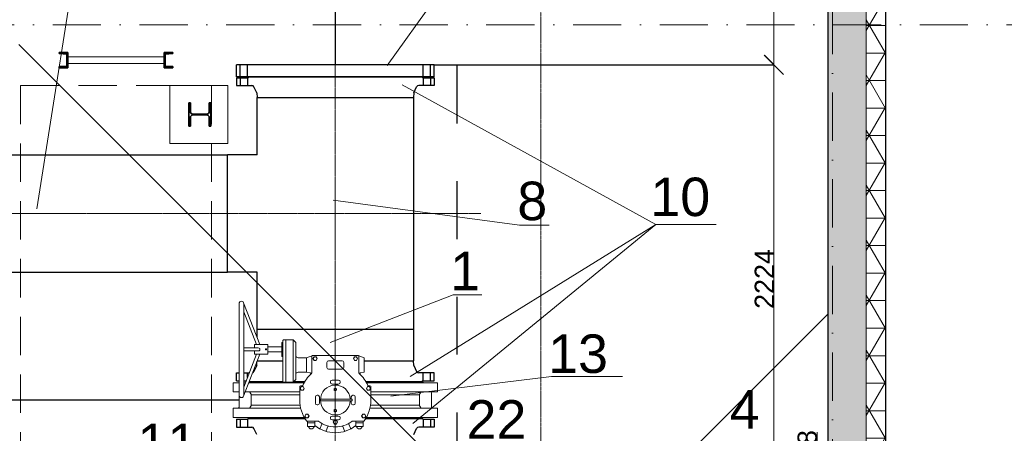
# Model space of a CAD drawing. Header units: millimetres. Extents: x -3176 to 162662, y -36434 to 57907.
# Tile 108 of 155: x 109540 to 114652, y 24885 to 27033. Entities that reach past the tile are written whole.
import ezdxf

# ---------------------------------------------------------------- set-up
doc = ezdxf.new("R2010")
doc.units = ezdxf.units.MM
for name, pattern in [('1-Sheet - 32170-CIV-6170-DW-2035-015-01 - RZUTY$0$A_Dash_3_0mm', [60, 30, -30]), ('1-Sheet - 32170-CIV-6170-DW-2035-015-01 - RZUTY$0$A_Dash_Dot_2_5mm_Axis', [45, 25, -10, 0, -10]), ('1-Sheet - 32170-CIV-6170-DW-2035-015-01 - RZUTY$0$A_Hidden_2_0mm', [30, 20, -10]), ('CENTER', [2, 1.25, -0.25, 0.25, -0.25]), ('DASHED', [0.75, 0.5, -0.25])]:
    doc.linetypes.add(name, pattern=pattern)
doc.layers.get('0').update_dxf_attribs({"lineweight": 5})
for name, color, linetype, lineweight in [('!UG_kształtki', 10, 'Continuous', 30), ('!UG_Pomocnicza', 7, 'Continuous', 5), ('!UG_wymiary', 7, 'Continuous', 5), ('1-Sheet - 32170-CIV-6170-DW-2035-015-01 - RZUTY$0$A-COLS', 8, 'Continuous', 0), ('1-Sheet - 32170-CIV-6170-DW-2035-015-01 - RZUTY$0$A-DETL', 8, 'Continuous', 0), ('1-Sheet - 32170-CIV-6170-DW-2035-015-01 - RZUTY$0$A-FLOR', 8, 'Continuous', 0), ('1-Sheet - 32170-CIV-6170-DW-2035-015-01 - RZUTY$0$A-WALL', 8, 'Continuous', 0), ('1-Sheet - 32170-CIV-6170-DW-2035-015-01 - RZUTY$0$A-WALL-PATT', 8, 'Continuous', 0), ('1-Sheet - 32170-CIV-6170-DW-2035-015-01 - RZUTY$0$G-ANNO-SYMB', 8, 'Continuous', 0), ('1-Sheet - 32170-CIV-6170-DW-2035-015-01 - RZUTY$0$S-BEAM', 8, 'Continuous', 0), ('1-Sheet - 32170-CIV-6170-DW-2035-015-01 - RZUTY$0$S-GRID', 8, 'Continuous', 0), ('G-ANNO-SYMB', 111, 'DASHED', 9)]:
    doc.layers.add(name, color=color, linetype=linetype, lineweight=lineweight)
doc.layers.add('!UG_tekst', color=7, linetype='Continuous')
doc.styles.get("Standard").update_dxf_attribs({"font": 'arial.ttf'})
doc.dimstyles.get("Standard").update_dxf_attribs({"dimtxt": 100, "dimasz": 100, "dimexe": 0.18, "dimexo": 2, "dimgap": 0.09, "dimtad": 1, "dimdec": 0, "dimzin": 0, "dimdsep": 46, "dimtxsty": 'Standard', "dimblk": 'OBLIQUE', "dimcen": 0, "dimdle": 0.5, "dimclrd": 256, "dimclrt": 256, "dimadec": 0, "dimazin": 0, "dimtfac": 1, "dimtdec": 0, "dimtofl": 0, "dimtmove": 1, "dimatfit": 3, "dimldrblk": 'OBLIQUE', "dimfxl": 1, "dimtfillclr": 256, "dimtolj": 1, "dimtzin": 0, "dimlwd": -1, "dimarcsym": 0})

# ---------------------------------------------------------------- blocks, each defined once
blk = doc.blocks.new('1-Sheet - 32170-CIV-6170-DW-2035-015-01 - RZUTY')
at = {"layer": '1-Sheet - 32170-CIV-6170-DW-2035-015-01 - RZUTY$0$A-WALL-PATT', "lineweight": 9}
h = blk.add_hatch(dxfattribs=at)
h.set_pattern_fill('FP_4', color=256, angle=180, style=0, pattern_type=2)
h.set_pattern_definition([(360, (1157.854, 0), (1e-14, 14.287), []), (60, (1157.854, 0), (-12.37377, 7.144), []), (120, (1157.854, 0), (-12.37377, -7.144), [])])
h.paths.add_polyline_path([(7944.38, -735.5), (7954.38, -735.39), (7954.38, -377.23), (7944.38, -377.23), (7944.38, -730.5)])
h.paths.add_polyline_path([(7953.98, -77.9), (7954.38, -77.9), (7954.38, 269.5), (7944.38, 269.5), (7944.38, -77.9)])
h.paths.add_polyline_path([(7944.38, 379.5), (7954.38, 379.5), (7954.38, 479.5), (7944.38, 479.5), (7944.38, 448.84)])
h = blk.add_hatch(dxfattribs=at)
h.set_pattern_fill('FP_3', color=256, angle=135, style=0, pattern_type=2)
h.set_pattern_definition([(315, (1157.854, 0), (12.93157, 12.93157), [12.192, -6.096]), (315, (1171.061, -1e-12), (12.93157, 12.93157), [20.32, 0, 0, 0])])
h.paths.add_polyline_path([(7924.38, -715.5), (7944.38, -715.5), (7944.38, -377.23), (7924.38, -377.23), (7924.38, -700.5)])
h.paths.add_polyline_path([(7926.41, -77.9), (7944.38, -77.9), (7944.38, 269.5), (7924.38, 269.5), (7924.38, -77.9)])
h.paths.add_polyline_path([(7927.48, 379.5), (7944.38, 379.5), (7944.38, 459.5), (7924.38, 459.5), (7924.38, 379.5)])
at = {"layer": '1-Sheet - 32170-CIV-6170-DW-2035-015-01 - RZUTY$0$A-COLS', "lineweight": 35}
for p, q in [((7529.88, 147.75), (7525.38, 147.75)), ((7525.38, 147.75), (7525.38, 147.13)), ((7525.38, 147.13), (7529.28, 146.82)), ((7529.28, 146.82), (7529.28, 140.68)), ((7529.88, 139.75), (7529.88, 147.75)), ((7579.88, 147.75), (7579.88, 139.75)), ((7584.38, 147.75), (7579.88, 147.75)), ((7580.48, 146.82), (7584.38, 147.13)), ((7580.48, 140.68), (7580.48, 146.82)), ((7584.38, 147.13), (7584.38, 147.75)), ((7529.28, 140.68), (7525.38, 140.37)), ((7525.38, 140.37), (7525.38, 139.75)), ((7525.38, 139.75), (7529.88, 139.75)), ((7579.88, 139.75), (7584.38, 139.75)), ((7584.38, 140.37), (7580.48, 140.68)), ((7584.38, 139.75), (7584.38, 140.37)), ((7593.49, 121.5), (7592.69, 121.5)), ((7592.69, 121.5), (7592.69, 109.5)), ((7593.49, 116.95), (7593.49, 121.5)), ((7604.09, 121.5), (7603.29, 121.5)), ((7603.29, 121.5), (7603.29, 116.95)), ((7604.09, 109.5), (7604.09, 121.5)), ((7593.49, 109.5), (7593.49, 114.05)), ((7602.09, 115.75), (7594.69, 115.75)), ((7594.69, 115.25), (7602.09, 115.25)), ((7603.29, 114.05), (7603.29, 109.5)), ((7592.69, 109.5), (7593.49, 109.5)), ((7603.29, 109.5), (7604.09, 109.5))]:
    blk.add_line(p, q, dxfattribs=at)
for centre, start, end in [((7594.69, 116.95), 180, 270), ((7594.69, 114.05), 90, 180), ((7602.09, 116.95), 270, 0), ((7602.09, 114.05), 0, 90)]:
    blk.add_arc(centre, 1.2, start, end, dxfattribs=at)
at = {"layer": '1-Sheet - 32170-CIV-6170-DW-2035-015-01 - RZUTY$0$A-DETL', "linetype": '1-Sheet - 32170-CIV-6170-DW-2035-015-01 - RZUTY$0$A_Hidden_2_0mm'}
for p, q in [((7505.37, 130.5), (7604.39, 130.5)), ((7505.37, 130.5), (7505.37, -499.5)), ((7604.39, 130.5), (7604.39, -508.3))]:
    blk.add_line(p, q, dxfattribs=at)
at = {"layer": '1-Sheet - 32170-CIV-6170-DW-2035-015-01 - RZUTY$0$A-DETL', "linetype": '1-Sheet - 32170-CIV-6170-DW-2035-015-01 - RZUTY$0$A_Dash_Dot_2_5mm_Axis'}
blk.add_line((7570.38, 64), (7420.38, 64), dxfattribs=at)
at = {"layer": '1-Sheet - 32170-CIV-6170-DW-2035-015-01 - RZUTY$0$A-FLOR'}
for p, q in [((7504.38, 151.88), (7764.38, -108.12)), ((7612.89, 130.5), (7582.89, 130.5)), ((7582.89, 130.5), (7582.89, 100.5)), ((7612.89, 100.5), (7612.89, 130.5)), ((7582.89, 100.5), (7612.89, 100.5)), ((7804.38, -108.12), (7924.38, 11.88))]:
    blk.add_line(p, q, dxfattribs=at)
at = {"layer": '1-Sheet - 32170-CIV-6170-DW-2035-015-01 - RZUTY$0$A-WALL', "lineweight": 25}
for p, q in [((7924.38, 269.5), (7924.38, -80.1)), ((7954.38, 269.5), (7954.38, -81.5))]:
    blk.add_line(p, q, dxfattribs=at)
at = {"layer": '1-Sheet - 32170-CIV-6170-DW-2035-015-01 - RZUTY$0$A-WALL'}
blk.add_line((7944.38, -80.1), (7944.38, 269.5), dxfattribs=at)
at = {"layer": '1-Sheet - 32170-CIV-6170-DW-2035-015-01 - RZUTY$0$G-ANNO-SYMB', "linetype": '1-Sheet - 32170-CIV-6170-DW-2035-015-01 - RZUTY$0$A_Dash_3_0mm', "lineweight": 25}
blk.add_line((7731.88, 680.8), (7731.88, -872.88), dxfattribs=at)
blk.add_line((7731.88, 680.8), (7731.88, -872.88), dxfattribs=at)
at = {"layer": '1-Sheet - 32170-CIV-6170-DW-2035-015-01 - RZUTY$0$S-BEAM'}
for p, q in [((7579.88, 145.5), (7529.88, 145.5)), ((7529.88, 142), (7579.88, 142))]:
    blk.add_line(p, q, dxfattribs=at)
at = {"layer": '1-Sheet - 32170-CIV-6170-DW-2035-015-01 - RZUTY$0$S-GRID', "linetype": '1-Sheet - 32170-CIV-6170-DW-2035-015-01 - RZUTY$0$A_Dash_Dot_2_5mm_Axis'}
for p, q in [((7926.88, 712), (7926.88, -968)), ((6666.88, 162), (8176.88, 162))]:
    blk.add_line(p, q, dxfattribs=at)
blk = doc.blocks.new('_OBLIQUE')
at = {"color": 0, "linetype": 'ByBlock'}
blk.add_line((-0.5, -0.5), (0.5, 0.5), dxfattribs=at)
blk = doc.blocks.new('*D29')
at = {"layer": '!UG_Pomocnicza', "color": 0, "lineweight": -2, "transparency": 16777216}
for p, q in [((110676.8, 25057.6), (107083.6, 25057.6)), ((109011.3, 24490.7), (107083.6, 24490.7))]:
    blk.add_line(p, q, dxfattribs=at)
at = {"layer": '!UG_Pomocnicza', "transparency": 16777216}
blk.add_line((107083.8, 25058.1), (107083.8, 24490.2), dxfattribs=at)
at = {"layer": 'Defpoints', "color": 0, "transparency": 16777216}
for p in [(110678.8, 25057.6), (107083.8, 24490.7), (109013.3, 24490.7)]:
    blk.add_point(p, dxfattribs=at)
at = {"layer": '!UG_Pomocnicza', "transparency": 16777216, "xscale": 100, "yscale": 100, "zscale": 100}
for p, rotation in [((107083.8, 25057.6), 90), ((107083.8, 24490.7), 270)]:
    blk.add_blockref('_OBLIQUE', p, dxfattribs=dict(at, rotation=rotation))
at = {"layer": '!UG_Pomocnicza', "transparency": 16777216, "insert": (107032.6, 24774.2), "char_height": 100, "attachment_point": 5, "rotation": 90}
blk.add_mtext('\\A1;567', dxfattribs=at)
blk = doc.blocks.new('*D34')
at = {"layer": '!UG_Pomocnicza', "transparency": 16777216}
blk.add_line((108205.3, 27774.2), (111179.3, 27774.2), dxfattribs=at)
at = {"layer": '!UG_Pomocnicza', "color": 0, "lineweight": -2, "transparency": 16777216}
for p, q in [((108205.8, 26333.7), (108205.8, 27774.4)), ((111178.8, 26800.7), (111178.8, 27774.4))]:
    blk.add_line(p, q, dxfattribs=at)
at = {"layer": 'Defpoints', "color": 0, "transparency": 16777216}
for p in [(111178.8, 27774.2), (111178.8, 26798.7), (108205.8, 26331.7)]:
    blk.add_point(p, dxfattribs=at)
at = {"layer": '!UG_Pomocnicza', "transparency": 16777216, "xscale": 100, "yscale": 100, "zscale": 100, "rotation": 180}
blk.add_blockref('_OBLIQUE', (108205.8, 27774.2), dxfattribs=at)
at = {"layer": '!UG_Pomocnicza', "transparency": 16777216, "xscale": 100, "yscale": 100, "zscale": 100}
blk.add_blockref('_OBLIQUE', (111178.8, 27774.2), dxfattribs=at)
at = {"layer": '!UG_Pomocnicza', "transparency": 16777216, "insert": (109692.3, 27825.4), "char_height": 100, "attachment_point": 5}
blk.add_mtext('\\A1;2973', dxfattribs=at)
blk = doc.blocks.new('*D52')
at = {"layer": '!UG_Pomocnicza', "transparency": 16777216}
for p, q in [((113680.3, 24678.9), (113680.3, 24890.8)), ((113456, 24490.4), (113680.3, 24678.9)), ((113456, 24406), (113456, 24574.8))]:
    blk.add_line(p, q, dxfattribs=at)
at = {"layer": '!UG_Pomocnicza', "color": 0, "lineweight": -2, "transparency": 16777216}
for p, q in [((113454, 24574.3), (113455.8, 24574.3)), ((113458, 24406.5), (113456.1, 24406.5))]:
    blk.add_line(p, q, dxfattribs=at)
at = {"layer": 'Defpoints', "color": 0, "transparency": 16777216}
for p in [(113456, 24574.3), (113456, 24574.3), (113456, 24406.5)]:
    blk.add_point(p, dxfattribs=at)
at = {"layer": '!UG_Pomocnicza', "transparency": 16777216, "xscale": 100, "yscale": 100, "zscale": 100}
for p, rotation in [((113456, 24574.3), 90), ((113456, 24406.5), 270)]:
    blk.add_blockref('_OBLIQUE', p, dxfattribs=dict(at, rotation=rotation))
at = {"layer": '!UG_Pomocnicza', "transparency": 16777216, "insert": (113629.1, 24784.9), "char_height": 100, "attachment_point": 5, "rotation": 90}
blk.add_mtext('\\A1;168', dxfattribs=at)
blk = doc.blocks.new('*D53')
at = {"layer": '!UG_Pomocnicza', "color": 0, "lineweight": -2, "transparency": 16777216}
for p, q in [((111693.3, 26798.7), (113456.1, 26798.7)), ((113458, 24574.3), (113456.1, 24574.3))]:
    blk.add_line(p, q, dxfattribs=at)
at = {"layer": '!UG_Pomocnicza', "transparency": 16777216}
blk.add_line((113456, 24573.8), (113456, 26799.2), dxfattribs=at)
at = {"layer": 'Defpoints', "color": 0, "transparency": 16777216}
for p in [(111691.3, 26798.7), (113456, 26798.7), (113456, 24574.3)]:
    blk.add_point(p, dxfattribs=at)
at = {"layer": '!UG_Pomocnicza', "transparency": 16777216, "xscale": 100, "yscale": 100, "zscale": 100}
for p, rotation in [((113456, 26798.7), 90), ((113456, 24574.3), 270)]:
    blk.add_blockref('_OBLIQUE', p, dxfattribs=dict(at, rotation=rotation))
at = {"layer": '!UG_Pomocnicza', "transparency": 16777216, "insert": (113405.7, 25686.5), "char_height": 100, "attachment_point": 5, "rotation": 90}
blk.add_mtext('\\A1;2224', dxfattribs=at)
blk = doc.blocks.new('*D54')
at = {"layer": '!UG_Pomocnicza', "transparency": 16777216}
blk.add_line((113455.8, 26798.2), (113455.8, 29981.2), dxfattribs=at)
at = {"layer": '!UG_Pomocnicza', "color": 0, "lineweight": -2, "transparency": 16777216}
for p, q in [((113457.8, 29980.7), (113456, 29980.7)), ((112943.9, 26798.7), (113456, 26798.7))]:
    blk.add_line(p, q, dxfattribs=at)
at = {"layer": 'Defpoints', "color": 0, "transparency": 16777216}
for p in [(113455.8, 29980.7), (113455.8, 29980.7), (112941.9, 26798.7)]:
    blk.add_point(p, dxfattribs=at)
at = {"layer": '!UG_Pomocnicza', "transparency": 16777216, "xscale": 100, "yscale": 100, "zscale": 100}
for p, rotation in [((113455.8, 29980.7), 90), ((113455.8, 26798.7), 270)]:
    blk.add_blockref('_OBLIQUE', p, dxfattribs=dict(at, rotation=rotation))
at = {"layer": '!UG_Pomocnicza', "transparency": 16777216, "insert": (113404.6, 28389.7), "char_height": 100, "attachment_point": 5, "rotation": 90}
blk.add_mtext('\\A1;3182', dxfattribs=at)

msp = doc.modelspace()

# ---------------------------------------------------------------- linework, layer by layer
at = {"layer": '!UG_kształtki'}
for p, q in [((110771.09, 26653.11), (110756.51, 26683.82)), ((111586.41, 26653.11), (111601, 26683.82)), ((110772.25, 26331.67), (110772.25, 26628.67)), ((111585.25, 26628.67), (111585.25, 25360.64)), ((109119.75, 26331.67), (110619.75, 26331.67)), ((109119.75, 25721.67), (110619.75, 25721.67)), ((110772.25, 25424.67), (110772.25, 25721.67)), ((110772.25, 25384.37), (110772.25, 25424.67)), ((111585.25, 25424.67), (110772.25, 25424.67)), ((111585.25, 25424.67), (111585.25, 25260.64)), ((110771.09, 25236.19), (110756.51, 25205.49)), ((111586.41, 25236.19), (111601, 25205.49)), ((111020.01, 25152.67), (110963.25, 25152.67)), ((110771.09, 24879.07), (110756.51, 24909.78)), ((110771.09, 24879.07), (110756.51, 24909.78)), ((111586.41, 24879.07), (111601, 24909.78)), ((111586.41, 24879.07), (111601, 24909.78))]:
    msp.add_line(p, q, dxfattribs=at)
at = {"layer": '!UG_kształtki', "lineweight": 5}
for p, q in [((110772.25, 26628.67), (111585.25, 26628.67)), ((110678.75, 25083.17), (110678.75, 25558.17)), ((110787.3, 25345.67), (110702.9, 25562.7)), ((110703.75, 25083.17), (110703.75, 25558.17)), ((110770.13, 25345.67), (110703.75, 25516.37)), ((110772.25, 25424.67), (111585.25, 25424.67)), ((110772.25, 25384.37), (110772.25, 25424.67)), ((110900.75, 25286.17), (110900.75, 25355.17)), ((110903.75, 25358.17), (110903.75, 25358.17)), ((110906.75, 25320.67), (110906.75, 25366.67)), ((110909.75, 25369.67), (110921.75, 25369.67)), ((110960.25, 25369.67), (110921.75, 25369.67)), ((110921.75, 25369.67), (110921.75, 25149.67)), ((110974.25, 25355.67), (110960.25, 25369.67)), ((110960.25, 25149.67), (110960.25, 25369.67)), ((110974.25, 25239.67), (110974.25, 25355.67)), ((111585.25, 25360.64), (111585.25, 25260.64)), ((110778.72, 25328.67), (110703.75, 25328.67)), ((110778.72, 25312.67), (110703.75, 25312.67)), ((110758.75, 25328.67), (110758.75, 25345.67)), ((110828.75, 25345.67), (110758.75, 25345.67)), ((110758.75, 25295.67), (110758.75, 25312.67)), ((110828.75, 25295.67), (110828.75, 25345.67)), ((110828.75, 25333.17), (110900.75, 25333.17)), ((110900.75, 25308.17), (110828.75, 25308.17)), ((110900.75, 25286.17), (110900.75, 25303.17)), ((110906.75, 25152.67), (110906.75, 25320.67)), ((110787.3, 25295.67), (110702.9, 25078.63)), ((110770.13, 25295.67), (110703.75, 25124.96)), ((110828.75, 25295.67), (110758.75, 25295.67)), ((110773.68, 25260.64), (110906.75, 25260.64)), ((110906.75, 25260.64), (110773.68, 25260.64)), ((110906.75, 25260.64), (110773.68, 25260.64)), ((110906.75, 25260.64), (110773.68, 25260.64)), ((110903.75, 25283.17), (110903.75, 25283.17)), ((111029.25, 25277.17), (110985.25, 25277.17)), ((111029.25, 25277.17), (111061.25, 25289.67)), ((111029.25, 25202.17), (111029.25, 25277.17)), ((111056.25, 25198.53), (111056.25, 25284.67)), ((111061.25, 25289.67), (111295.49, 25289.67)), ((111068.26, 25282.17), (111062.78, 25272.67)), ((111062.78, 25272.67), (111068.26, 25263.17)), ((111079.23, 25282.17), (111068.26, 25282.17)), ((111068.26, 25263.17), (111079.23, 25263.17)), ((111084.72, 25272.67), (111079.23, 25282.17)), ((111079.23, 25263.17), (111084.72, 25272.67)), ((111134.75, 25252.87), (111134.75, 25226.47)), ((111213.95, 25261.67), (111143.55, 25261.67)), ((111222.75, 25226.47), (111222.75, 25252.87)), ((111278.27, 25282.17), (111272.78, 25272.67)), ((111272.78, 25272.67), (111278.27, 25263.17)), ((111289.24, 25282.17), (111278.27, 25282.17)), ((111278.27, 25263.17), (111289.24, 25263.17)), ((111294.72, 25272.67), (111289.24, 25282.17)), ((111289.24, 25263.17), (111294.72, 25272.67)), ((111296.98, 25289.44), (111328.25, 25277.17)), ((111301.25, 25284.67), (111301.25, 25198.53)), ((111328.25, 25277.17), (111328.25, 25202.17)), ((111328.25, 25277.17), (111328.25, 25202.17)), ((111585.25, 25260.64), (111328.25, 25260.64)), ((111585.25, 25260.64), (111328.25, 25260.64)), ((111328.25, 25260.64), (111585.25, 25260.64)), ((111585.25, 25260.64), (111328.25, 25260.64)), ((110771.09, 25236.19), (110756.51, 25205.49)), ((110974.25, 25239.67), (110974.25, 25163.67)), ((111029.25, 25202.17), (110985.25, 25202.17)), ((111047.96, 25198.82), (111029.25, 25202.17)), ((111143.55, 25217.67), (111213.95, 25217.67)), ((111328.25, 25202.17), (111309.55, 25198.82)), ((111328.25, 25202.17), (111328.25, 25239.67)), ((111586.41, 25236.19), (111601, 25205.49)), ((110906.75, 25152.67), (110731.69, 25152.67)), ((110921.75, 25149.67), (110909.75, 25149.67)), ((110921.75, 25149.67), (110960.25, 25149.67)), ((110960.25, 25149.67), (110974.25, 25163.67)), ((111153.75, 25152.67), (111153.75, 25148.67)), ((111195.75, 25160.67), (111161.75, 25160.67)), ((111203.75, 25148.67), (111203.75, 25152.67)), ((111631.25, 25152.67), (111337.5, 25152.67)), ((111631.25, 25152.67), (111636.25, 25147.67)), ((110648.75, 25147.67), (110678.75, 25147.67)), ((110648.75, 25147.67), (110648.75, 25100.67)), ((110648.75, 25100.67), (110678.75, 25100.67)), ((110703.75, 25147.67), (110712.58, 25147.67)), ((110711.47, 25100.67), (110993.75, 25100.67)), ((110729.75, 25147.67), (111017.12, 25147.67)), ((110740.41, 25090), (110735.69, 25098.17)), ((110993.75, 25057.67), (110993.75, 25125.67)), ((111001.26, 25127.17), (110995.78, 25117.67)), ((110995.78, 25117.67), (111001.26, 25108.17)), ((110998.75, 25130.67), (111005.5, 25130.67)), ((111012.23, 25127.17), (111001.26, 25127.17)), ((111001.26, 25108.17), (111012.23, 25108.17)), ((111017.72, 25117.67), (111012.23, 25127.17)), ((111012.23, 25108.17), (111017.72, 25117.67)), ((111161.75, 25140.67), (111195.75, 25140.67)), ((111178.75, 25120.17), (111172.25, 25116.42)), ((111172.25, 25116.42), (111172.25, 25108.91)), ((111172.25, 25108.91), (111178.75, 25105.16)), ((111185.25, 25116.42), (111178.75, 25120.17)), ((111178.75, 25105.16), (111185.25, 25108.91)), ((111185.25, 25108.91), (111185.25, 25116.42)), ((111345.27, 25127.17), (111339.78, 25117.67)), ((111339.78, 25117.67), (111345.27, 25108.17)), ((111708.75, 25147.67), (111340.38, 25147.67)), ((111356.24, 25127.17), (111345.27, 25127.17)), ((111345.27, 25108.17), (111356.24, 25108.17)), ((111352, 25130.67), (111358.75, 25130.67)), ((111361.72, 25117.67), (111356.24, 25127.17)), ((111356.24, 25108.17), (111361.72, 25117.67)), ((111363.75, 25057.67), (111363.75, 25125.67)), ((111708.75, 25100.67), (111363.75, 25100.67)), ((111617.09, 25090), (111621.81, 25098.17)), ((111708.75, 25147.67), (111708.75, 25100.67)), ((110678.75, 25094.67), (110678.75, 25020.67)), ((110741.75, 25085), (110993.75, 25085)), ((110741.75, 25057.67), (110741.75, 25085)), ((110741.75, 25057.67), (110741.75, 25030.34)), ((111075.75, 25074.67), (111075.75, 25040.67)), ((111087.75, 25082.67), (111083.75, 25082.67)), ((111095.75, 25040.67), (111095.75, 25074.67)), ((111101.25, 25052.67), (111101.25, 25062.67)), ((111101.25, 25062.67), (111256.09, 25062.67)), ((111256.09, 25052.67), (111101.25, 25052.67)), ((111256.09, 25062.67), (111261.75, 25062.67)), ((111261.75, 25052.67), (111256.09, 25052.67)), ((111261.75, 25062.67), (111261.75, 25074.67)), ((111261.75, 25062.67), (111266.25, 25062.67)), ((111261.75, 25040.67), (111261.75, 25052.67)), ((111266.25, 25052.67), (111261.75, 25052.67)), ((111266.25, 25062.67), (111266.25, 25052.67)), ((111269.75, 25082.67), (111273.75, 25082.67)), ((111281.75, 25074.67), (111281.75, 25040.67)), ((111615.75, 25085), (111363.75, 25085)), ((111615.75, 25057.67), (111615.75, 25085)), ((111615.75, 25057.67), (111615.75, 25030.34)), ((111678.75, 25094.67), (111678.75, 25020.67)), ((110648.75, 24967.67), (110648.75, 25014.67)), ((110648.75, 25014.67), (110998.82, 25014.67)), ((110740.41, 25025.34), (110735.69, 25017.17)), ((110741.75, 25030.34), (110995.78, 25030.34)), ((111083.75, 25032.66), (111087.75, 25032.66)), ((111178.75, 25010.17), (111172.25, 25006.42)), ((111172.25, 25006.42), (111172.25, 24998.91)), ((111172.25, 24998.91), (111178.75, 24995.16)), ((111185.25, 25006.42), (111178.75, 25010.17)), ((111178.75, 24995.16), (111185.25, 24998.91)), ((111185.25, 24998.91), (111185.25, 25006.42)), ((111273.75, 25032.66), (111269.75, 25032.66)), ((111708.75, 25014.67), (111358.68, 25014.67)), ((111615.75, 25030.34), (111361.72, 25030.34)), ((111617.09, 25025.34), (111621.81, 25017.17)), ((111708.75, 24967.67), (111708.75, 25014.67)), ((110648.75, 24967.67), (111017.12, 24967.67)), ((110726.25, 24962.67), (110721.25, 24967.67)), ((111020.01, 24962.67), (110726.25, 24962.67)), ((111025.76, 24984.16), (111020.28, 24974.66)), ((111020.28, 24974.66), (111025.76, 24965.16)), ((111036.73, 24984.16), (111025.76, 24984.16)), ((111025.76, 24965.16), (111036.73, 24965.16)), ((111090.43, 24947.67), (111032.55, 24947.67)), ((111034.75, 24939.94), (111034.75, 24947.67)), ((111042.22, 24974.66), (111036.73, 24984.16)), ((111036.73, 24965.16), (111042.22, 24974.66)), ((111072.75, 24947.67), (111072.75, 24939.94)), ((111153.75, 24962.66), (111153.75, 24966.66)), ((111161.75, 24974.66), (111195.75, 24974.66)), ((111195.75, 24954.66), (111161.75, 24954.66)), ((111173.27, 24952.16), (111167.78, 24942.66)), ((111184.24, 24952.16), (111173.27, 24952.16)), ((111189.72, 24942.66), (111184.24, 24952.16)), ((111203.75, 24966.66), (111203.75, 24962.66)), ((111324.95, 24947.67), (111267.07, 24947.67)), ((111284.75, 24947.67), (111284.75, 24939.94)), ((111320.77, 24984.16), (111315.28, 24974.66)), ((111315.28, 24974.66), (111320.77, 24965.16)), ((111331.74, 24984.16), (111320.77, 24984.16)), ((111320.77, 24965.16), (111331.74, 24965.16)), ((111322.75, 24939.94), (111322.75, 24947.67)), ((111337.22, 24974.66), (111331.74, 24984.16)), ((111331.74, 24965.16), (111337.22, 24974.66)), ((111631.25, 24962.67), (111337.5, 24962.67)), ((111708.75, 24967.67), (111340.38, 24967.67)), ((111631.25, 24962.67), (111636.25, 24967.67)), ((111034.75, 24939.94), (111034.75, 24919.94)), ((111072.75, 24939.94), (111034.75, 24939.94)), ((111072.75, 24939.94), (111034.75, 24939.94)), ((111034.75, 24919.94), (111072.75, 24919.94)), ((111072.75, 24919.94), (111072.75, 24939.94)), ((111109.31, 24933.15), (111100.05, 24910.79)), ((111139.8, 24920.52), (111130.54, 24898.16)), ((111167.78, 24942.66), (111173.27, 24933.16)), ((111173.27, 24933.16), (111184.24, 24933.16)), ((111184.24, 24933.16), (111189.72, 24942.66)), ((111217.7, 24920.52), (111226.96, 24898.16)), ((111248.19, 24933.15), (111257.45, 24910.79)), ((111284.75, 24919.94), (111284.75, 24939.94)), ((111284.75, 24939.94), (111322.75, 24939.94)), ((111284.75, 24939.94), (111322.75, 24939.94)), ((111322.75, 24919.94), (111284.75, 24919.94)), ((111322.75, 24939.94), (111322.75, 24919.94))]:
    msp.add_line(p, q, dxfattribs=at)
at = {"layer": '!UG_kształtki', "linetype": 'CENTER', "lineweight": 0}
for points in [[(111178.75, 26901.3), (111178.75, 19263.04), (111178.75, 19263.04), (111178.75, 19263.04)], [(107794.66, 26026.67), (110619.75, 26026.67), (111933.87, 26026.67), (111933.87, 26026.67)]]:
    msp.add_lwpolyline(points, dxfattribs=at)
at = {"layer": '!UG_kształtki'}
for points in [[(111691.25, 26798.67), (110666.25, 26798.67)], [(110666.25, 26736.67), (110666.25, 26798.67)], [(110684.25, 26736.67), (110684.25, 26798.67)], [(110723.25, 26736.67), (110723.25, 26798.67)], [(111634.25, 26736.67), (111634.25, 26798.67)], [(111673.25, 26736.67), (111673.25, 26798.67)], [(111691.25, 26736.67), (111691.25, 26798.67)], [(111691.25, 26736.67), (110666.25, 26736.67)], [(110728.75, 26736.67), (110723.75, 26731.67)], [(110728.75, 26736.67), (111628.75, 26736.67)], [(111628.75, 26736.67), (111633.75, 26731.67)], [(110666.25, 26731.67), (110723.75, 26731.67)], [(110666.25, 26731.67), (110666.25, 26690.67)], [(110666.25, 26690.67), (110745.67, 26690.67)], [(110684.25, 26731.67), (110684.25, 26690.67)], [(110723.25, 26731.67), (110723.25, 26690.67)], [(111691.25, 26690.67), (111611.84, 26690.67)], [(111633.75, 26731.67), (111691.25, 26731.67)], [(111634.25, 26731.67), (111634.25, 26690.67)], [(111673.25, 26731.67), (111673.25, 26690.67)], [(111691.25, 26731.67), (111691.25, 26690.67)], [(110771.09, 26653.11), (110772.25, 26628.67)], [(111586.41, 26653.11), (111585.25, 26628.67)], [(110772.25, 26628.67), (111585.25, 26628.67)], [(110772.25, 26331.67), (110619.75, 26331.67)], [(110772.25, 25721.67), (110619.75, 25721.67), (110619.75, 26331.67)], [(110771.09, 25236.19), (110772.05, 25256.45)], [(110771.09, 25236.19), (110772.05, 25256.45)], [(110773.68, 25260.64), (110906.75, 25260.64)], [(110773.68, 25260.64), (110906.75, 25260.64)], [(111328.25, 25260.64), (111585.25, 25260.64)], [(111328.25, 25260.64), (111585.25, 25260.64)], [(111586.41, 25236.19), (111585.25, 25260.64)], [(111586.41, 25236.19), (111585.25, 25260.64)], [(110666.25, 25157.64), (110666.25, 25198.64)], [(110666.25, 25198.64), (110678.75, 25198.64)], [(110666.25, 25157.64), (110666.25, 25198.64)], [(110666.25, 25198.64), (110678.75, 25198.64)], [(110666.25, 25157.64), (110678.75, 25157.64)], [(110666.25, 25157.64), (110678.75, 25157.64)], [(110703.75, 25198.64), (110732.4, 25198.64)], [(110703.75, 25198.64), (110732.4, 25198.64)], [(110703.75, 25157.64), (110716.46, 25157.64)], [(110703.75, 25157.64), (110716.46, 25157.64)], [(110723.25, 25175.11), (110723.25, 25198.64)], [(110723.25, 25175.11), (110723.25, 25198.64)], [(110731.68, 25152.64), (110906.75, 25152.64)], [(110731.68, 25152.64), (110906.75, 25152.64)], [(110906.75, 25152.67), (110731.69, 25152.67)], [(110906.75, 25152.67), (110731.69, 25152.67)], [(111628.75, 25152.67), (111337.49, 25152.67)], [(111628.75, 25152.67), (111337.49, 25152.67)], [(111337.51, 25152.64), (111628.75, 25152.64)], [(111337.51, 25152.64), (111628.75, 25152.64)], [(111691.25, 25198.64), (111611.84, 25198.64)], [(111691.25, 25198.64), (111611.84, 25198.64)], [(111628.75, 25152.64), (111633.75, 25157.64)], [(111628.75, 25152.64), (111633.75, 25157.64)], [(111633.75, 25157.64), (111691.25, 25157.64)], [(111633.75, 25157.64), (111691.25, 25157.64)], [(111634.25, 25157.64), (111634.25, 25198.64)], [(111634.25, 25157.64), (111634.25, 25198.64)], [(111673.25, 25157.64), (111673.25, 25198.64)], [(111673.25, 25157.64), (111673.25, 25198.64)], [(111691.25, 25157.64), (111691.25, 25198.64)], [(111691.25, 25157.64), (111691.25, 25198.64)], [(110666.25, 24957.63), (110723.75, 24957.63)], [(110666.25, 24957.63), (110666.25, 24916.63)], [(110666.25, 24957.63), (110723.75, 24957.63)], [(110666.25, 24957.63), (110666.25, 24916.63)], [(110684.25, 24957.63), (110684.25, 24916.63)], [(110684.25, 24957.63), (110684.25, 24916.63)], [(110723.25, 24957.63), (110723.25, 24916.63)], [(110723.25, 24957.63), (110723.25, 24916.63)], [(110728.75, 24962.63), (110723.75, 24957.63)], [(110728.75, 24962.63), (110723.75, 24957.63)], [(111020.01, 24962.67), (110728.75, 24962.67)], [(111020.01, 24962.67), (110728.75, 24962.67)], [(110728.75, 24962.63), (111020.03, 24962.63)], [(110728.75, 24962.63), (111020.03, 24962.63)], [(111337.47, 24962.63), (111628.75, 24962.63)], [(111337.47, 24962.63), (111628.75, 24962.63)], [(111628.75, 24962.67), (111337.5, 24962.67)], [(111628.75, 24962.67), (111337.5, 24962.67)], [(111628.75, 24962.63), (111633.75, 24957.63)], [(111628.75, 24962.63), (111633.75, 24957.63)], [(111633.75, 24957.63), (111691.25, 24957.63)], [(111633.75, 24957.63), (111691.25, 24957.63)], [(111634.25, 24957.63), (111634.25, 24916.63)], [(111634.25, 24957.63), (111634.25, 24916.63)], [(111673.25, 24957.63), (111673.25, 24916.63)], [(111673.25, 24957.63), (111673.25, 24916.63)], [(111691.25, 24957.63), (111691.25, 24916.63)], [(111691.25, 24957.63), (111691.25, 24916.63)], [(110666.25, 24916.63), (110745.67, 24916.63)], [(110666.25, 24916.63), (110745.67, 24916.63)], [(111691.25, 24916.63), (111611.84, 24916.63)], [(111691.25, 24916.63), (111611.84, 24916.63)]]:
    msp.add_lwpolyline(points, dxfattribs=at)
at = {"layer": '!UG_kształtki', "lineweight": 5}
for points in [[(110963.22, 25152.64), (111019.99, 25152.64)], [(110963.22, 25152.64), (111019.99, 25152.64)], [(111020.01, 25152.67), (110963.26, 25152.67)], [(111020.01, 25152.67), (110963.26, 25152.67)]]:
    msp.add_lwpolyline(points, dxfattribs=at)
at = {"layer": '!UG_kształtki', "lineweight": 20}
msp.add_circle((110818.75, 25320.67), 3, dxfattribs=at)
at = {"layer": '!UG_kształtki', "lineweight": 5}
for centre, radius in [((111073.75, 25272.67), 9.5), ((111283.75, 25272.67), 9.5), ((111006.75, 25117.67), 9.5), ((111178.75, 25112.67), 6.5), ((111350.75, 25117.67), 9.5), ((111178.75, 25002.67), 6.5), ((111031.25, 24974.66), 9.5), ((111178.75, 24942.66), 9.5), ((111326.25, 24974.66), 9.5)]:
    msp.add_circle(centre, radius, dxfattribs=at)
at = {"layer": '!UG_kształtki'}
for centre, start, end in [((110745.67, 26678.67), 25.40772, 90), ((111611.84, 26678.67), 90, 154.59228), ((110745.67, 25210.64), 290.47451, 334.59228), ((111611.84, 25210.64), 205.40772, 270), ((111611.84, 25210.64), 205.40772, 270), ((110745.67, 24904.63), 25.40772, 90), ((110745.67, 24904.63), 25.40772, 90), ((111611.84, 24904.63), 90, 154.59228), ((111611.84, 24904.63), 90, 154.59228)]:
    msp.add_arc(centre, 12, start, end, dxfattribs=at)
at = {"layer": '!UG_kształtki', "lineweight": 5}
for centre, radius, start, end in [((110691.25, 25558.17), 12.5, 0, 180), ((110903.75, 25355.17), 3, 90, 180), ((110903.75, 25361.17), 3, 270, 0), ((110909.75, 25366.67), 3, 90, 180), ((110903.75, 25286.17), 3, 180, 270), ((110903.75, 25280.17), 3, 0, 90), ((110985.25, 25288.17), 11, 180, 270), ((111061.25, 25284.67), 5, 90, 180), ((111143.55, 25252.87), 8.8, 90, 180), ((111213.95, 25252.87), 8.8, 0, 90), ((111295.49, 25284.67), 5, 72.64598, 90), ((111296.25, 25284.67), 5, 0, 90), ((110745.67, 25210.64), 12, 290.47451, 334.59228), ((110985.25, 25191.17), 11, 90, 180), ((111143.55, 25226.47), 8.8, 180, 270), ((111213.95, 25226.47), 8.8, 270, 0), ((110752.45, 25151.64), 1.5, 110.30188, 137.05208), ((110909.75, 25152.67), 3, 180, 270), ((111178.75, 25057.67), 185, 132.14904, 155.7621), ((111046.46, 25194.05), 5, 314.12666, 72.64598), ((111051.25, 25198.53), 5, 312.14904, 0), ((111161.75, 25152.67), 8, 90, 180), ((111161.75, 25148.67), 8, 180, 270), ((111195.75, 25152.67), 8, 0, 90), ((111195.75, 25148.67), 8, 270, 0), ((111306.25, 25198.53), 5, 180, 227.85096), ((111178.75, 25057.67), 185, 24.2379, 47.85096), ((111311.04, 25194.05), 5, 107.35402, 225.87334), ((111605.05, 25151.64), 1.5, 42.94792, 69.69812), ((110672.75, 25094.67), 6, 360, 90), ((110731.36, 25095.67), 5, 30.00024, 89.99997), ((110998.75, 25125.67), 5, 90, 180), ((111005.5, 25135.67), 5, 270, 335.7621), ((111178.75, 25057.67), 77.5, 3.69907, 356.30093), ((111352, 25135.67), 5, 204.2379, 270), ((111358.75, 25125.67), 5, 0, 90), ((111626.14, 25095.67), 5, 90.00003, 149.99976), ((111684.75, 25094.67), 6, 90, 180), ((110691.25, 25083.17), 12.5, 180, 0), ((110731.75, 25085), 10, 0.00001, 29.99743), ((111178.75, 25057.67), 185, 180, 215.68533), ((111083.75, 25074.67), 8, 90, 180), ((111087.75, 25074.67), 8, 0, 90), ((111269.75, 25074.67), 8, 90, 180), ((111273.75, 25074.67), 8, 0, 90), ((111178.75, 25057.67), 185, 324.31467, 0), ((111625.75, 25085), 10, 150.00257, 179.99999), ((110672.75, 25020.67), 6, 269.99999, 0), ((110731.36, 25019.67), 5, 270.00003, 329.99975), ((110731.75, 25030.34), 10, 330.00256, 359.99997), ((111083.75, 25040.67), 8, 180, 270), ((111087.75, 25040.67), 8, 270, 0), ((111269.75, 25040.67), 8, 180, 270), ((111273.75, 25040.67), 8, 270, 0), ((111625.75, 25030.34), 10, 180.00003, 209.99744), ((111626.14, 25019.67), 5, 210.00025, 269.99997), ((111684.75, 25020.67), 6, 180, 270.00001), ((110752.45, 24963.69), 1.5, 222.94792, 249.69812), ((111032.55, 24952.67), 5, 215.68533, 270), ((111032.55, 24952.67), 5, 215.68533, 270), ((111090.43, 24942.67), 5, 52.47649, 90), ((111178.75, 25057.67), 140, 232.47649, 270), ((111161.75, 24966.66), 8, 90, 180), ((111161.75, 24962.66), 8, 180, 270), ((111178.75, 25057.67), 140, 270, 307.52351), ((111195.75, 24966.66), 8, 0, 90), ((111195.75, 24962.66), 8, 270, 0), ((111267.07, 24942.67), 5, 90, 127.52351), ((111324.95, 24952.67), 5, 270, 324.31467), ((111053.75, 24922.94), 15, 191.53696, 348.46304), ((111178.75, 25057.67), 170, 231.42567, 308.57433), ((111097.28, 24911.94), 3, 240.57784, 337.5), ((111106.54, 24934.3), 3, 337.5, 59.01624), ((111133.31, 24897.01), 3, 157.5, 254.42216), ((111142.57, 24919.37), 3, 75.98376, 157.5), ((111214.93, 24919.37), 3, 22.5, 104.01624), ((111224.19, 24897.01), 3, 285.57784, 22.5), ((111250.96, 24934.3), 3, 120.98376, 202.5), ((111260.22, 24911.94), 3, 202.5, 299.42216), ((111303.75, 24922.94), 15, 191.53696, 348.46304)]:
    msp.add_arc(centre, radius, start, end, dxfattribs=at)
at = {"layer": '!UG_kształtki', "lineweight": 20}
msp.add_ellipse((110778.72, 25320.67), major_axis=(-8.58, 0), ratio=0.9320047, start_param=1.5707963, end_param=4.712389, dxfattribs=at)
at = {"layer": '!UG_wymiary'}
for p, q in [((111448.73, 26794.72), (111774.55, 27253.51)), ((109628.77, 26051.25), (109792.39, 27082.35)), ((111525.6, 26695.44), (112841.94, 25970.02)), ((112134.37, 25966.41, 0), (111168.39, 26096.37)), ((111567.52, 25179.45), (112841.94, 25970.02)), ((111581.12, 24935.38), (112841.94, 25970.02)), ((112289.25, 25966.41, 0), (112134.37, 25966.41, 0)), ((112841.94, 25970.02), (113155.66, 25970.02)), ((111152.11, 25357.22), (111790.74, 25604.67)), ((111790.74, 25604.67), (111938.92, 25604.67)), ((111466.21, 25078.07), (112301.21, 25180.12)), ((112301.21, 25180.12), (112670.16, 25180.12))]:
    msp.add_line(p, q, dxfattribs=at)
at = {"layer": 'G-ANNO-SYMB', "color": 18, "true_color": 0x000000}
msp.add_line((112245.8, 32193.6), (112245.8, 16656.81), dxfattribs=at)

# ---------------------------------------------------------------- block references
at = {"xscale": 10, "yscale": 10, "zscale": 10}
msp.add_blockref('1-Sheet - 32170-CIV-6170-DW-2035-015-01 - RZUTY', (34491.45, 25385.65), dxfattribs=at)

# ---------------------------------------------------------------- texts
at = {"layer": '!UG_tekst', "lineweight": 20}
for s, p in [('8', (112123.51, 25991.99, 0)), ('10', (112814.15, 26012.97)), ('1', (111774.93, 25628)), ('13', (112283.37, 25198.33)), ('4', (113225.77, 24909.61)), ('22', (111859.9, 24856.89)), ('11', (110151.41, 24735.24))]:
    msp.add_text(s, height=200, dxfattribs=at).set_placement(p)

# ---------------------------------------------------------------- dimensions: what is measured, and where the dimension line sits
at = {"layer": '!UG_Pomocnicza'}
for base, p1, p2, picture, middle in [((113455.77, 29980.67), (112941.89, 26798.67), (113455.77, 29980.67), '*D54', (113404.59, 28389.67)), ((113455.95, 26798.67), (113455.95, 24574.32), (111691.25, 26798.67), '*D53', (113405.66, 25686.49)), ((107083.77, 24490.67), (110678.75, 25057.63), (109013.27, 24490.67), '*D29', (107032.63, 24774.15))]:
    dim = msp.add_linear_dim(base=base, p1=p1, p2=p2, angle=90, dimstyle='Standard', dxfattribs=at)
    dim.commit()
    dim.dimension.update_dxf_attribs({"geometry": picture, "text_midpoint": middle})
dim = msp.add_linear_dim(base=(111178.75, 27774.23), p1=(108205.75, 26331.67), p2=(111178.75, 26798.67), dimstyle='Standard', dxfattribs=at)
dim.commit()
dim.dimension.update_dxf_attribs({"geometry": '*D34', "text_midpoint": (109692.25, 27825.41)})
dim = msp.add_linear_dim(base=(113455.95, 24574.32), p1=(113455.95, 24406.52), p2=(113455.95, 24574.32), angle=90, dimstyle='Standard', dxfattribs=at)
dim.commit()
dim.dimension.update_dxf_attribs({"geometry": '*D52', "text_midpoint": (113680.27, 24679.02), "dimtype": 160})

doc.saveas('drawing.dxf')
